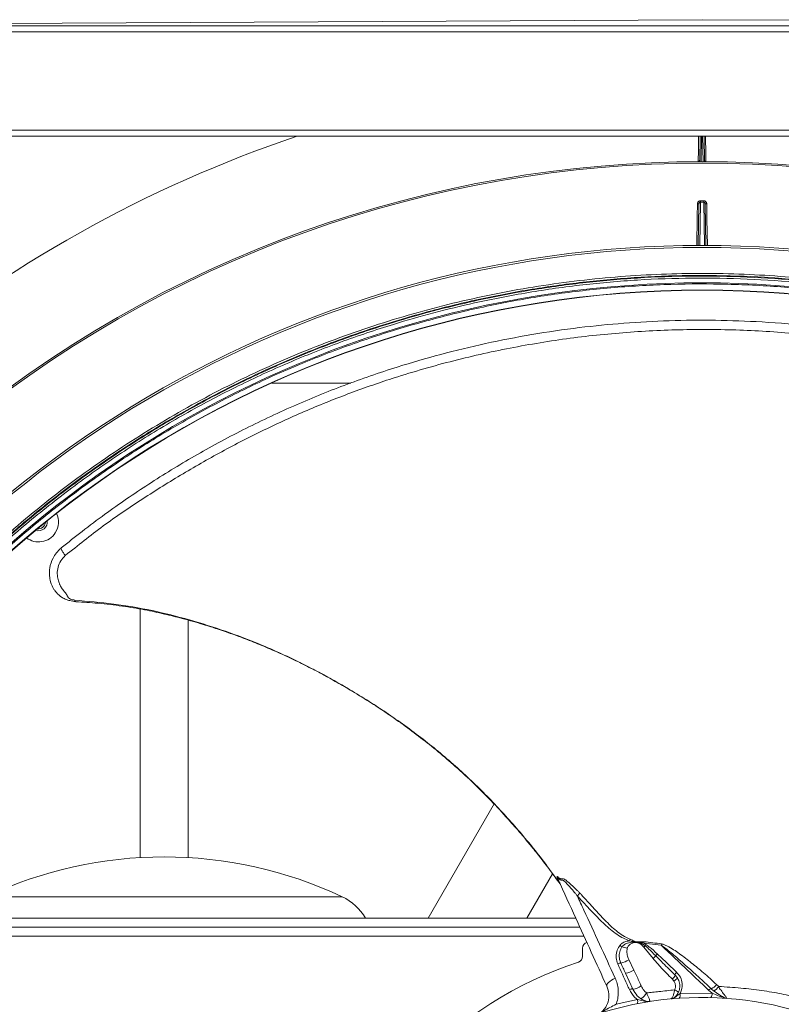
# Model space of a CAD drawing. Header units: millimetres. Extents: x -4829 to 407013, y -34854 to 354532.
# Tile 62 of 75: x 24765 to 25020, y -20341 to -20012. Entities that reach past the tile are written whole.
import ezdxf

# ---------------------------------------------------------------- set-up
doc = ezdxf.new("R2010")
doc.units = ezdxf.units.MM
doc.header["$LTSCALE"] = 15

# ---------------------------------------------------------------- blocks, each defined once
blk = doc.blocks.new('A$Cf38c0126')
at = {"linetype": 'Continuous', "lineweight": 5}
for p, q in [((18538.8, -13717.43), (18174.5, -13719.43)), ((18903.1, -13719.43), (18538.8, -13717.43)), ((18139.57, -13719.43), (18938.03, -13719.43)), ((18938.03, -13721.43), (18139.57, -13721.43)), ((18197.46, -13754.36), (18880.14, -13754.36)), ((18880.14, -13756.36), (18197.46, -13756.36)), ((18538, -13764.84), (18538.15, -13756.36)), ((18538.64, -13756.36), (18538.49, -13764.84)), ((18539.11, -13764.84), (18538.96, -13756.36)), ((18539.45, -13756.36), (18539.6, -13764.84)), ((18537.51, -13792.79), (18537.76, -13778.89)), ((18538.26, -13778.37), (18538, -13792.79)), ((18538.26, -13777.89), (18539.35, -13777.89)), ((18539.35, -13778.37), (18538.26, -13778.37)), ((18539.6, -13792.79), (18539.35, -13778.37)), ((18539.85, -13778.89), (18540.09, -13792.79)), ((18421.46, -13838.7), (18395.07, -13838.7)), ((18324.77, -13893.87), (18324.78, -13893.74)), ((18351.17, -13914.17), (18351.17, -13997.12)), ((18367.14, -13997.12), (18367.14, -13917.83)), ((18469.33, -13979.2), (18447.3, -14017.35)), ((18480.26, -14017.35), (18488.85, -14002.48)), ((18491.14, -14005.48), (18490.57, -14004.25)), ((18299.73, -14010.19), (18359.15, -14010.19)), ((18359.15, -14010.19), (18418.57, -14010.19)), ((18497.99, -14020.35), (18217.35, -14020.35)), ((18496.63, -14017.35), (18218.64, -14017.35)), ((18499.36, -14023.34), (18216.09, -14023.34)), ((18519.3, -14025.68), (18520.06, -14026.1)), ((18525.18, -14026.4), (18519.3, -14025.68)), ((18522.43, -14030.81), (18519.31, -14026.96)), ((18498.88, -14027.33), (18498.88, -14030.08)), ((18514.34, -14031.18), (18516.04, -14034.66)), ((18513.23, -14035.72), (18515.65, -14041.03)), ((18529.79, -14036.31), (18530.54, -14037.2)), ((18529.4, -14038.32), (18528.89, -14037.71)), ((18543.64, -14039.47), (18544.36, -14040.12)), ((18531.42, -14042.6), (18542.14, -14042.36)), ((18542.14, -14042.36), (18540.96, -14041.35)), ((18542.64, -14041.58), (18541.83, -14040.87)), ((18510.1, -14046.09), (18517.19, -14044.47))]:
    blk.add_line(p, q, dxfattribs=at)
at = {"linetype": 'Continuous', "lineweight": 5, "flags": 128}
for points in [[(18537.01, -13792.92), (18537.18, -13783.08), (18537.26, -13778.89)], [(18538.26, -13777.89), (18538.26, -13777.97), (18538.26, -13778.06), (18538.26, -13778.13), (18538.26, -13778.2), (18538.26, -13778.26), (18538.26, -13778.31), (18538.26, -13778.35), (18538.26, -13778.37)], [(18539.35, -13777.89), (18539.35, -13777.97), (18539.35, -13778.06), (18539.35, -13778.13), (18539.35, -13778.2), (18539.35, -13778.26), (18539.35, -13778.31), (18539.35, -13778.35), (18539.35, -13778.37)], [(18540.35, -13778.89), (18540.36, -13779.88), (18540.43, -13783.88), (18540.59, -13792.95)], [(18491.47, -14006.05), (18491.47, -14006.05), (18491.36, -14005.79), (18491.32, -14005.72)], [(18506.99, -14040.08), (18506.95, -14039.83), (18507.03, -14039.53), (18507.25, -14039.19), (18507.57, -14038.82), (18508.01, -14038.44), (18508.53, -14038.06), (18509.12, -14037.69), (18509.77, -14037.35)], [(18514.53, -14041.18), (18514.72, -14041.1), (18514.91, -14041.03), (18515.09, -14040.98), (18515.26, -14040.95), (18515.4, -14040.94), (18515.52, -14040.95), (18515.6, -14040.98), (18515.65, -14041.03)]]:
    blk.add_lwpolyline(points, dxfattribs=at)
at = {"linetype": 'Continuous', "lineweight": 5}
for centre, radius, start, end in [((18538.8, -14157.08), 392.24, 49.8424, 130.1576), ((18538.8, -14157.08), 391.75, 49.8431, 130.1569), ((18537.51, -13764.35), 0.499, 270.1883, 359), ((18540.09, -13764.35), 0.499, 181, 269.8117), ((18537.51, -13771.62), 7.27, 268.0337, 271.9663), ((18540.1, -13771.62), 7.27, 268.0337, 271.9663), ((18538.8, -14157.08), 364.29, 26.8839, 153.1161), ((18538.8, -14157.25), 363.79, 26.8839, 153.1161), ((18538.8, -14157.08), 349.42, 90, 160.1933), ((18538.8, -14157.08), 349.32, 90, 160.2388), ((18538.8, -14157.08), 349.42, 19.8067, 90), ((18538.8, -14157.08), 349.32, 19.7612, 90), ((18317.23, -13885.11), 6.64, 326.8424, 25.7509), ((18317.23, -13885.11), 2.9, 250.1017, 8.2362), ((18317.23, -13885.11), 2.25, 260.5522, 357.7857), ((18317.23, -13885.11), 6.64, 232.5871, 326.8424), ((18359.15, -14136.32), 139.43, 64.774, 115.226), ((18490.22, -14004.72), 0.593, 25.0502, 53.5353), ((18410.93, -14026.41), 17.94, 30.3463, 64.774), ((18493.86, -14006.41), 4.81, 312.9829, 328.3022), ((18500.87, -14027.33), 2, 106.4016, 180), ((18503.42, -14036.87), 13.16, 49.0973, 52.8307), ((18510.73, -14036.54), 9.71, 71.5883, 82.2062), ((18508.3, -14022.44), 6.71, 338.3304, 343.218), ((18511.43, -14024.56), 7.94, 351.9418, 355.3441), ((18512.89, -14019.03), 10.2, 309.0051, 312.5886), ((18522.39, -14027.81), 2.88, 143.779, 154.0738), ((18517.48, -14025.04), 7.82, 350.0279, 353.501), ((18496.88, -14030.08), 2, 288.2662, 0), ((18518.08, -14025.63), 6.76, 310.0443, 320.8463), ((18525.3, -14030.76), 2.16, 134.1735, 156.6761), ((18538.8, -14157.08), 131.74, 108.2662, 164.3159), ((18511.43, -14033.92), 1.55, 81.2371, 121.7219), ((18509.76, -14024.52), 8.09, 283.6101, 304.509), ((18512.14, -14028.58), 7.23, 278.6236, 302.6736), ((18527.01, -14035.51), 2.89, 310.5301, 343.9422), ((18531.05, -14036.37), 1.25, 126.8733, 177.6543), ((18514.62, -14034), 7.11, 278.3121, 302.8882), ((18528.24, -14036.01), 2.59, 296.5198, 332.5072), ((18540.58, -14037.39), 3.7, 289.7915, 325.804), ((18516.87, -14040.76), 3.7, 294.7466, 336.1486), ((18528.49, -14044.38), 3.32, 43.537, 70.1899), ((18529.51, -14042.99), 1.95, 326.6841, 11.6592), ((18541.9, -14042.01), 1.14, 93.5505, 144.9039), ((18540.28, -14042.59), 1.88, 318.2399, 6.8431), ((18538.8, -14157.08), 113.28, 57.0998, 159.3931), ((18515.15, -14045.13), 2.15, 339.2843, 17.8825), ((18520.92, -14043.2), 2, 253.7393, 278.9216), ((18528.28, -14042.29), 2, 275.2384, 309.2049)]:
    blk.add_arc(centre, radius, start, end, dxfattribs=at)
for centre, major_axis, ratio, start_param, end_param in [((18538.8, -14159.33), (0, 425.07), 1, 0.323849, 0.697864), ((18538.8, -14155.03), (0, 349.77), 0.99998, 5.189359, 7.377012)]:
    blk.add_ellipse(centre, major_axis=major_axis, ratio=ratio, start_param=start_param, end_param=end_param, dxfattribs=at)
for points, knots in [([(18537.51, -13764.84), (18537.52, -13763.79), (18537.57, -13761.08), (18537.62, -13758.15), (18537.65, -13756.36)], [0, 0, 0, 0, 0.390711, 1, 1, 1, 1]), ([(18539.95, -13756.36), (18539.98, -13757.98), (18540.03, -13760.91), (18540.07, -13763.63), (18540.1, -13764.84)], [0, 0, 0, 0, 0.553923, 1, 1, 1, 1]), ([(18537.26, -13778.89), (18537.27, -13778.77), (18537.3, -13778.54), (18537.48, -13778.24), (18537.74, -13778.01), (18538.02, -13777.9), (18538.19, -13777.89), (18538.26, -13777.89)], [0, 0, 0, 0, 0.2219706, 0.4440775, 0.6642449, 0.8806111, 1, 1, 1, 1]), ([(18538.26, -13778.37), (18538.22, -13778.37), (18538.14, -13778.38), (18538, -13778.44), (18537.87, -13778.55), (18537.78, -13778.71), (18537.76, -13778.83), (18537.76, -13778.89)], [0, 0, 0, 0, 0.116361, 0.328646, 0.547965, 0.772923, 1, 1, 1, 1]), ([(18539.35, -13777.89), (18539.46, -13777.9), (18539.68, -13777.92), (18539.97, -13778.09), (18540.2, -13778.34), (18540.32, -13778.62), (18540.34, -13778.81), (18540.35, -13778.89)], [0, 0, 0, 0, 0.21232, 0.424622, 0.638591, 0.856196, 1, 1, 1, 1]), ([(18539.85, -13778.89), (18539.84, -13778.85), (18539.84, -13778.75), (18539.77, -13778.61), (18539.66, -13778.48), (18539.51, -13778.39), (18539.4, -13778.38), (18539.35, -13778.37)], [0, 0, 0, 0, 0.14725, 0.368619, 0.583274, 0.79279, 1, 1, 1, 1]), ([(18225.65, -13992.75), (18227.75, -13988.8), (18231.95, -13980.88), (18238.83, -13969.32), (18246.11, -13958.01), (18253.77, -13947.07), (18261.8, -13936.47), (18270.19, -13926.23), (18278.99, -13916.26), (18288.18, -13906.61), (18297.74, -13897.32), (18307.67, -13888.36), (18317.97, -13879.76), (18328.62, -13871.53), (18339.58, -13863.72), (18350.86, -13856.31), (18362.46, -13849.31), (18374.34, -13842.75), (18386.47, -13836.65), (18398.83, -13831.02), (18411.42, -13825.86), (18424.25, -13821.17), (18437.3, -13816.97), (18450.52, -13813.27), (18463.86, -13810.1), (18477.33, -13807.44), (18490.94, -13805.31), (18504.63, -13803.7), (18518.35, -13802.64), (18532.1, -13802.11), (18545.89, -13802.11), (18559.7, -13802.66), (18573.44, -13803.75), (18587.15, -13805.37), (18600.8, -13807.54), (18614.45, -13810.25), (18628.03, -13813.52), (18641.53, -13817.34), (18654.85, -13821.68), (18667.99, -13826.56), (18680.93, -13831.95), (18693.73, -13837.9), (18706.32, -13844.37), (18718.72, -13851.39), (18730.82, -13858.91), (18742.7, -13866.96), (18754.3, -13875.54), (18765.61, -13884.65), (18776.54, -13894.22), (18787.12, -13904.29), (18797.31, -13914.82), (18807.1, -13925.83), (18816.43, -13937.24), (18826.44, -13950.58), (18836.84, -13966.02), (18845.59, -13980.7), (18850.37, -13989.74), (18851.95, -13992.75)], [0, 0, 0, 0, 0.017931, 0.035886, 0.053718, 0.071575, 0.089026, 0.106476, 0.124024, 0.141571, 0.159019, 0.176466, 0.194016, 0.211567, 0.229015, 0.246464, 0.264021, 0.281578, 0.299012, 0.316475, 0.333925, 0.351375, 0.36894, 0.386506, 0.403956, 0.421407, 0.438976, 0.456546, 0.473996, 0.491446, 0.509017, 0.526589, 0.544102, 0.561615, 0.57925, 0.596885, 0.614779, 0.632704, 0.650613, 0.668521, 0.686555, 0.704588, 0.722937, 0.741286, 0.759762, 0.778239, 0.797129, 0.816019, 0.835041, 0.854063, 0.873424, 0.892785, 0.91228, 0.931775, 0.959031, 0.986375, 1, 1, 1, 1]), ([(18225.86, -13994.07), (18227.44, -13991.05), (18232.19, -13981.99), (18240.92, -13967.27), (18252.18, -13950.47), (18264.21, -13934.59), (18276.9, -13919.64), (18290.35, -13905.48), (18304.49, -13892.15), (18319.26, -13879.68), (18334.61, -13868.11), (18350.46, -13857.47), (18366.74, -13847.76), (18383.45, -13838.98), (18400.5, -13831.15), (18417.85, -13824.28), (18434.09, -13818.82), (18449.06, -13814.55), (18464.09, -13810.9), (18480.7, -13807.68), (18498.91, -13805.12), (18517.21, -13803.51), (18535.56, -13802.86), (18553.9, -13803.17), (18572.19, -13804.43), (18590.38, -13806.65), (18608.41, -13809.8), (18626.22, -13813.88), (18643.77, -13818.87), (18661.01, -13824.75), (18676.47, -13830.93), (18690.2, -13837.15), (18703.65, -13843.88), (18718.09, -13851.94), (18733.34, -13861.5), (18748.03, -13871.79), (18762.14, -13882.79), (18775.62, -13894.45), (18788.53, -13906.8), (18800.81, -13919.81), (18812.43, -13933.45), (18823.4, -13947.72), (18833.65, -13962.62), (18843.23, -13978.08), (18848.91, -13988.74), (18851.74, -13994.07)], [0, 0, 0, 0, 0.013637, 0.040964, 0.06829, 0.094132, 0.119992, 0.145832, 0.171048, 0.196282, 0.221496, 0.245988, 0.270499, 0.29499, 0.318893, 0.342814, 0.366716, 0.384588, 0.40246, 0.425831, 0.449221, 0.472592, 0.495877, 0.51918, 0.542465, 0.565748, 0.58905, 0.612334, 0.635614, 0.658912, 0.682193, 0.6996, 0.717007, 0.74028, 0.76357, 0.786844, 0.810112, 0.833396, 0.856665, 0.880274, 0.903899, 0.927509, 0.951667, 0.975841, 1, 1, 1, 1]), ([(18851.51, -13993.14), (18849.92, -13990.14), (18845.16, -13981.12), (18836.42, -13966.46), (18825.14, -13949.71), (18813.08, -13933.87), (18800.35, -13918.94), (18786.87, -13904.81), (18772.7, -13891.51), (18757.89, -13879.06), (18742.52, -13867.52), (18726.64, -13856.91), (18710.33, -13847.23), (18693.6, -13838.48), (18676.52, -13830.68), (18659.15, -13823.84), (18642.9, -13818.41), (18627.91, -13814.17), (18612.87, -13810.56), (18596.25, -13807.36), (18578.03, -13804.84), (18559.71, -13803.26), (18541.35, -13802.65), (18523, -13803), (18504.7, -13804.3), (18486.51, -13806.55), (18468.47, -13809.74), (18450.66, -13813.85), (18433.11, -13818.88), (18415.87, -13824.8), (18400.42, -13831.01), (18386.7, -13837.26), (18373.25, -13844.02), (18358.82, -13852.11), (18343.58, -13861.71), (18328.9, -13872.03), (18314.81, -13883.06), (18301.34, -13894.75), (18288.51, -13907.07), (18276.36, -13919.98), (18264.92, -13933.44), (18255.03, -13946.31), (18246.53, -13958.45), (18239.26, -13969.74), (18232.39, -13981.29), (18228.19, -13989.19), (18226.09, -13993.14)], [0, 0, 0, 0, 0.013626, 0.04093, 0.068233, 0.094132, 0.12005, 0.145949, 0.171217, 0.196505, 0.221772, 0.246316, 0.270878, 0.295421, 0.319376, 0.343348, 0.367302, 0.385212, 0.403121, 0.426546, 0.449988, 0.473412, 0.496752, 0.52011, 0.543449, 0.566788, 0.590145, 0.613484, 0.636821, 0.660175, 0.683512, 0.700961, 0.71841, 0.741741, 0.765089, 0.78842, 0.811747, 0.83509, 0.858417, 0.881745, 0.905088, 0.928416, 0.946263, 0.964109, 0.982055, 1, 1, 1, 1]), ([(18851.3, -13994.46), (18848.46, -13989.14), (18842.79, -13978.49), (18833.23, -13963.06), (18822.99, -13948.18), (18812.04, -13933.93), (18800.43, -13920.3), (18788.17, -13907.31), (18775.29, -13894.99), (18761.82, -13883.34), (18747.73, -13872.36), (18733.06, -13862.08), (18717.83, -13852.54), (18703.41, -13844.49), (18689.98, -13837.77), (18676.27, -13831.56), (18660.83, -13825.39), (18643.62, -13819.51), (18626.1, -13814.53), (18608.31, -13810.46), (18590.3, -13807.31), (18572.14, -13805.1), (18553.88, -13803.84), (18535.57, -13803.53), (18517.24, -13804.18), (18498.96, -13805.78), (18480.78, -13808.34), (18464.19, -13811.56), (18449.19, -13815.2), (18434.24, -13819.46), (18418.02, -13824.91), (18400.7, -13831.78), (18383.67, -13839.59), (18366.99, -13848.36), (18350.73, -13858.06), (18334.9, -13868.69), (18319.58, -13880.24), (18304.82, -13892.69), (18290.7, -13906), (18277.28, -13920.14), (18264.61, -13935.07), (18252.59, -13950.92), (18241.34, -13967.7), (18232.63, -13982.4), (18227.88, -13991.45), (18226.3, -13994.46)], [0, 0, 0, 0, 0.024161, 0.048336, 0.072496, 0.096108, 0.119734, 0.143344, 0.166614, 0.189898, 0.213166, 0.23644, 0.25973, 0.283003, 0.30041, 0.317816, 0.341096, 0.364393, 0.387673, 0.410955, 0.434256, 0.457538, 0.480821, 0.504123, 0.527406, 0.550776, 0.574164, 0.597535, 0.615406, 0.633276, 0.657178, 0.681098, 0.705, 0.729491, 0.754001, 0.778493, 0.803708, 0.828943, 0.854159, 0.88, 0.905862, 0.931704, 0.959033, 0.986362, 1, 1, 1, 1]), ([(18849.08, -13994.52), (18848.94, -13994.24), (18848.21, -13992.83), (18845.11, -13986.95), (18838.66, -13975.49), (18828.66, -13959.66), (18816.7, -13942.98), (18803.98, -13927.26), (18790.56, -13912.53), (18776.52, -13898.77), (18761.67, -13885.76), (18746.06, -13873.55), (18729.76, -13862.21), (18712.89, -13851.85), (18695.45, -13842.5), (18677.51, -13834.15), (18659.04, -13826.79), (18640.15, -13820.46), (18620.93, -13815.21), (18601.79, -13811.13), (18582.77, -13808.21), (18563.94, -13806.36), (18544.98, -13805.52), (18526.01, -13805.69), (18507.12, -13806.87), (18488.5, -13809.06), (18470.21, -13812.24), (18452.25, -13816.35), (18434.54, -13821.39), (18417.14, -13827.32), (18400.14, -13834.13), (18383.5, -13841.84), (18367.26, -13850.45), (18351.43, -13859.94), (18336.15, -13870.24), (18321.47, -13881.27), (18307.45, -13893.01), (18294, -13905.52), (18281.17, -13918.81), (18268.98, -13932.87), (18257.57, -13947.52), (18246.99, -13962.72), (18237.2, -13978.35), (18231.41, -13989.13), (18228.52, -13994.52)], [0, 0, 0, 0, 0.00128, 0.006401, 0.02689, 0.054326, 0.081784, 0.109219, 0.135151, 0.161168, 0.187225, 0.213279, 0.239287, 0.265212, 0.290807, 0.316493, 0.342223, 0.36795, 0.39363, 0.41922, 0.443436, 0.467732, 0.492068, 0.516405, 0.5407, 0.564916, 0.588548, 0.612252, 0.635993, 0.659736, 0.683444, 0.707079, 0.731093, 0.755175, 0.779293, 0.803414, 0.827502, 0.85152, 0.876209, 0.900964, 0.925754, 0.950546, 0.975307, 1, 1, 1, 1]), ([(18324.78, -13893.74), (18327.09, -13891.89), (18331.88, -13888.06), (18339.17, -13882.62), (18346.59, -13877.37), (18353.99, -13872.43), (18361.54, -13867.67), (18369.29, -13863.06), (18377.26, -13858.61), (18385.39, -13854.35), (18393.75, -13850.26), (18402.17, -13846.42), (18410.71, -13842.8), (18419.3, -13839.43), (18428.08, -13836.27), (18438.81, -13832.72), (18451.62, -13829.01), (18466.62, -13825.38), (18482.06, -13822.39), (18497.46, -13820.15), (18512.78, -13818.63), (18527.93, -13817.8), (18543.33, -13817.65), (18559.45, -13818.23), (18576.26, -13819.66), (18593.55, -13822.03), (18610.63, -13825.28), (18627.35, -13829.35), (18643.74, -13834.22), (18659.72, -13839.86), (18676.2, -13846.62), (18692.97, -13854.57), (18709.88, -13863.81), (18726.03, -13873.86), (18741.36, -13884.63), (18755.91, -13896.01), (18764.84, -13904.03), (18769.31, -13908.04)], [0, 0, 0, 0, 0.01726, 0.03572, 0.052918, 0.070209, 0.087604, 0.105121, 0.123004, 0.141113, 0.159017, 0.177649, 0.195559, 0.213744, 0.232179, 0.250864, 0.280898, 0.31166, 0.343156, 0.375393, 0.40559, 0.43635, 0.467679, 0.49958, 0.535136, 0.571385, 0.607331, 0.642978, 0.678588, 0.714473, 0.749903, 0.791841, 0.833489, 0.874954, 0.916805, 0.958408, 1, 1, 1, 1]), ([(18767.31, -13908.78), (18762.83, -13904.8), (18753.88, -13896.87), (18739.32, -13885.65), (18723.98, -13875.05), (18707.82, -13865.2), (18690.92, -13856.17), (18673.34, -13848.04), (18655.15, -13840.87), (18636.41, -13834.72), (18617.22, -13829.63), (18597.65, -13825.65), (18577.79, -13822.81), (18557.72, -13821.13), (18537.56, -13820.64), (18517.38, -13821.35), (18497.25, -13823.25), (18477.15, -13826.38), (18457.08, -13830.75), (18438.8, -13835.92), (18422.35, -13841.56), (18407.73, -13847.34), (18393.34, -13853.84), (18379.22, -13861.04), (18365.43, -13868.89), (18351.92, -13877.28), (18338.66, -13886.26), (18330.32, -13892.94), (18326.14, -13896.29)], [0, 0, 0, 0, 0.041863, 0.083652, 0.125486, 0.167323, 0.209075, 0.250871, 0.292662, 0.33437, 0.376127, 0.417869, 0.459536, 0.501264, 0.542839, 0.584149, 0.625335, 0.666541, 0.707919, 0.749602, 0.780859, 0.812081, 0.843346, 0.874664, 0.905928, 0.937193, 0.968554, 1, 1, 1, 1]), ([(18324.74, -13893.83), (18324.19, -13894.34), (18323.14, -13895.3), (18321.74, -13897.5), (18320.85, -13900.14), (18320.76, -13902.88), (18321.23, -13905.33), (18321.93, -13906.94), (18322.69, -13908.09), (18323.49, -13909.1), (18324.78, -13910.2), (18326.35, -13910.99), (18327.88, -13911.45), (18328.97, -13911.58), (18329.63, -13911.66)], [0, 0, 0, 0, 0.09478, 0.180212, 0.326198, 0.437909, 0.518775, 0.637021, 0.656463, 0.691972, 0.798848, 0.86277, 0.916519, 1, 1, 1, 1]), ([(18326.14, -13896.29), (18325.91, -13895.98), (18325.45, -13895.35), (18324.98, -13894.55), (18324.73, -13894.03), (18324.76, -13893.91), (18324.77, -13893.87)], [0, 0, 0, 0, 0.275341, 0.567317, 0.859344, 1, 1, 1, 1]), ([(18326.14, -13896.29), (18325.59, -13896.85), (18324.5, -13897.96), (18323.63, -13900.14), (18323.38, -13902.29), (18323.62, -13903.94), (18323.94, -13905.01), (18324.16, -13905.57), (18324.32, -13906.06), (18324.65, -13906.76), (18325.38, -13907.81), (18326.2, -13908.7), (18326.64, -13909.35), (18326.77, -13909.6), (18326.85, -13909.9), (18327.01, -13910.19), (18327.34, -13910.54), (18328.06, -13910.94), (18328.82, -13911.1), (18329.29, -13911.2)], [0, 0, 0, 0, 0.127725, 0.253047, 0.372006, 0.477632, 0.521475, 0.553441, 0.57538, 0.605422, 0.678575, 0.782178, 0.799849, 0.811503, 0.831162, 0.857661, 0.874507, 0.922323, 1, 1, 1, 1]), ([(18329.29, -13911.2), (18333.64, -13911.56), (18342.31, -13912.29), (18355.12, -13914.52), (18367.58, -13917.64), (18379.58, -13921.45), (18392.3, -13926.27), (18405.57, -13932.33), (18419.35, -13939.82), (18432.5, -13947.99), (18444.89, -13956.85), (18456.45, -13966.36), (18467.11, -13976.49), (18476.92, -13987.16), (18484.85, -13996.9), (18489.41, -14003.12), (18491.14, -14005.48)], [0, 0, 0, 0, 0.066472, 0.132616, 0.198245, 0.262939, 0.326351, 0.409542, 0.491415, 0.572073, 0.651305, 0.728955, 0.805111, 0.880163, 0.954463, 1, 1, 1, 1]), ([(18329.29, -13911.2), (18329.31, -13911.31), (18329.37, -13911.53), (18329.49, -13911.68), (18329.6, -13911.68), (18329.65, -13911.68)], [0, 0, 0, 0, 0.38684, 0.753369, 1, 1, 1, 1]), ([(18329.65, -13911.72), (18332.12, -13911.87), (18337.32, -13912.19), (18344.98, -13913.08), (18352.38, -13914.32), (18359.02, -13915.72), (18364.47, -13917.08), (18368.76, -13918.27), (18371.95, -13919.21), (18374.58, -13920.03), (18377.02, -13920.82), (18380.17, -13921.89), (18384.45, -13923.42), (18389.69, -13925.43), (18395.15, -13927.72), (18400.5, -13930.12), (18405.69, -13932.63), (18410.75, -13935.23), (18415.69, -13937.92), (18423.15, -13942.2), (18432.99, -13948.39), (18444.99, -13957.03), (18454.87, -13965.2), (18462.87, -13972.6), (18468.97, -13978.73), (18473.54, -13983.69), (18476.74, -13987.33), (18478.98, -13989.95), (18481.6, -13993.1), (18484.69, -13996.98), (18488.02, -14001.31), (18490.26, -14004.4), (18491.36, -14005.91)], [0, 0, 0, 0, 0.037775, 0.079554, 0.117831, 0.152587, 0.183476, 0.203986, 0.221077, 0.234781, 0.246387, 0.260637, 0.28612, 0.316833, 0.347865, 0.37842, 0.408532, 0.438236, 0.467613, 0.496696, 0.572811, 0.649124, 0.727038, 0.772217, 0.818397, 0.861413, 0.877061, 0.893806, 0.915003, 0.9407, 0.970877, 1, 1, 1, 1]), ([(18490.57, -14004.25), (18490.52, -14004.13), (18490.42, -14003.89), (18490.32, -14003.61), (18490.4, -14003.47), (18490.31, -14003.45), (18490.42, -14003.45), (18490.42, -14003.45)], [0, 0, 0, 0, 0.285309, 0.564222, 0.808144, 0.999991, 1, 1, 1, 1]), ([(18490.42, -14003.45), (18490.42, -14003.45), (18490.42, -14003.45), (18490.5, -14003.45), (18490.58, -14003.53), (18490.76, -14003.65), (18490.77, -14003.77), (18490.9, -14003.77), (18490.9, -14003.77)], [0, 0, 0, 0, 0.000101, 0.080716, 0.577692, 0.670694, 0.999975, 1, 1, 1, 1]), ([(18497.14, -14009.93), (18497.09, -14009.86), (18496.85, -14009.55), (18495.83, -14008.25), (18494.38, -14006.63), (18493.04, -14005.19), (18492.37, -14004.65), (18492.1, -14004.61), (18491.88, -14004.63), (18491.61, -14004.67), (18491.23, -14004.46), (18490.89, -14004.13), (18490.66, -14003.88), (18490.58, -14003.84), (18490.55, -14003.85), (18490.54, -14003.88), (18490.56, -14003.96), (18490.59, -14004.06), (18490.65, -14004.24), (18490.71, -14004.37), (18490.76, -14004.47)], [0, 0, 0, 0, 0.0205355, 0.1024358, 0.4261013, 0.5912992, 0.6400365, 0.6754005, 0.6824872, 0.7210472, 0.7871863, 0.8528407, 0.9007192, 0.9170502, 0.922913, 0.9363661, 0.943849, 0.9643881, 0.9699391, 1, 1, 1, 1]), ([(18490.9, -14003.77), (18490.9, -14003.77), (18491.03, -14003.77), (18491.05, -14003.94), (18491.27, -14004.08), (18491.3, -14004.08), (18491.3, -14004.08)], [0, 0, 0, 0, 0.000041, 0.558275, 0.999829, 1, 1, 1, 1]), ([(18506.99, -14040.08), (18503.53, -14032.5), (18498.13, -14020.65), (18492.71, -14008.75), (18490.76, -14004.47)], [0, 0, 0, 0, 0.6401591, 1, 1, 1, 1]), ([(18491.36, -14005.89), (18491.36, -14005.89), (18491.36, -14005.9), (18491.37, -14005.9), (18491.35, -14005.87), (18491.33, -14005.82), (18491.26, -14005.71), (18491.27, -14005.48), (18491.14, -14005.48), (18491.14, -14005.48)], [0, 0, 0, 0, 0.009141, 0.176943, 0.272086, 0.458522, 0.544438, 0.999968, 1, 1, 1, 1]), ([(18491.3, -14004.08), (18491.3, -14004.08), (18491.44, -14004.08), (18491.52, -14004.21), (18491.62, -14004.22), (18491.69, -14004.22), (18491.69, -14004.22)], [0, 0, 0, 0, 0.000054, 0.642984, 0.999934, 1, 1, 1, 1]), ([(18491.69, -14004.22), (18491.69, -14004.22), (18491.71, -14004.22), (18491.88, -14004.2), (18491.93, -14004.17), (18492.03, -14004.17), (18492.03, -14004.17)], [0, 0, 0, 0, 0.000242, 0.42634, 0.99992, 1, 1, 1, 1]), ([(18492.03, -14004.17), (18492.03, -14004.17), (18492.16, -14004.17), (18492.35, -14004.11), (18492.56, -14004.27), (18492.8, -14004.27), (18492.8, -14004.27)], [0, 0, 0, 0, 0.000033, 0.351484, 0.99996, 1, 1, 1, 1]), ([(18492.8, -14004.27), (18492.8, -14004.27), (18492.82, -14004.27), (18492.98, -14004.39), (18493.12, -14004.64), (18493.37, -14004.64), (18493.37, -14004.64)], [0, 0, 0, 0, 0.0000494, 0.083654, 0.9999506, 1, 1, 1, 1]), ([(18493.37, -14004.64), (18493.37, -14004.64), (18493.49, -14004.64), (18493.77, -14005.31), (18494.16, -14005.31), (18494.16, -14005.31)], [0, 0, 0, 0, 0.000107, 0.999965, 1, 1, 1, 1]), ([(18494.16, -14005.31), (18494.16, -14005.31), (18494.18, -14005.31), (18495.44, -14006.63), (18496.4, -14007.32), (18497.62, -14008.58), (18497.9, -14008.88), (18497.95, -14008.94)], [0, 0, 0, 0, 0.000022, 0.040984, 0.769948, 0.95397, 1, 1, 1, 1]), ([(18497.14, -14009.93), (18497.87, -14011.5), (18502.1, -14020.65), (18506.3, -14029.78), (18509.77, -14037.35)], [0, 0, 0, 0, 0.171673, 1, 1, 1, 1]), ([(18514.54, -14024.92), (18513.87, -14024.64), (18511.57, -14023.69), (18508.12, -14021.16), (18504.28, -14017.55), (18500.98, -14014.01), (18498.66, -14011.53), (18497.48, -14010.28), (18497.2, -14009.99), (18497.14, -14009.93)], [0, 0, 0, 0, 0.092024, 0.318947, 0.547884, 0.776967, 0.946904, 0.989383, 1, 1, 1, 1]), ([(18497.95, -14008.94), (18498.23, -14009.23), (18498.51, -14009.52), (18499.69, -14010.77), (18501.77, -14013.02), (18504.96, -14016.63), (18508.63, -14020.35), (18511.9, -14023.02), (18514.1, -14024.08), (18514.73, -14024.37)], [0, 0, 0, 0, 0.052503, 0.054014, 0.226378, 0.455153, 0.683766, 0.910606, 1, 1, 1, 1]), ([(18510.61, -14032.59), (18510.39, -14031.94), (18509.94, -14030.62), (18510.17, -14028.5), (18510.82, -14027.1), (18511.31, -14026.47), (18511.38, -14026.38)], [0, 0, 0, 0, 0.322045, 0.644519, 0.95195, 1, 1, 1, 1]), ([(18511.66, -14032.38), (18511.57, -14032.16), (18511.19, -14031.27), (18511.03, -14029.64), (18511.43, -14027.99), (18511.89, -14027.19), (18512.04, -14026.92)], [0, 0, 0, 0, 0.1316686, 0.5210531, 0.8409707, 1, 1, 1, 1]), ([(18511.38, -14026.38), (18511.42, -14026.32), (18511.7, -14026), (18512.43, -14025.45), (18513.49, -14025.03), (18514.24, -14024.95), (18514.54, -14024.92)], [0, 0, 0, 0, 0.060241, 0.354562, 0.75003, 1, 1, 1, 1]), ([(18512.04, -14026.92), (18512.24, -14026.7), (18512.74, -14026.15), (18513.71, -14025.67), (18514.73, -14025.4), (18515.5, -14025.32), (18516.12, -14025.32), (18516.5, -14025.35), (18517.04, -14025.4), (18517.72, -14025.52), (18518.77, -14025.84), (18519.41, -14026.28), (18519.8, -14026.55)], [0, 0, 0, 0, 0.100498, 0.255759, 0.365879, 0.475886, 0.530758, 0.585626, 0.61305, 0.722899, 0.832894, 1, 1, 1, 1]), ([(18519.31, -14026.96), (18518.97, -14026.59), (18518.5, -14026.08), (18517.76, -14025.71), (18517.36, -14025.57), (18516.82, -14025.45), (18516, -14025.45), (18514.95, -14025.84), (18514.21, -14026.49), (18513.87, -14027.04), (18513.81, -14027.27), (18513.79, -14027.33)], [0, 0, 0, 0, 0.216185, 0.299412, 0.360281, 0.401808, 0.541914, 0.718116, 0.893101, 0.975408, 1, 1, 1, 1]), ([(18519.3, -14025.68), (18518.91, -14025.59), (18518.16, -14025.41), (18516.55, -14025.3), (18515.36, -14025.07), (18514.54, -14024.92)], [0, 0, 0, 0, 0.249515, 0.481344, 1, 1, 1, 1]), ([(18514.73, -14024.37), (18515.09, -14024.53), (18515.46, -14024.69), (18516.12, -14024.99), (18516.78, -14025.27), (18517.99, -14025.23), (18518.87, -14025.22), (18519.35, -14025.21)], [0, 0, 0, 0, 0.251753, 0.25513, 0.450747, 0.696494, 1, 1, 1, 1]), ([(18519.35, -14025.21), (18520.34, -14025.31), (18522.31, -14025.52), (18524.27, -14025.79), (18525.25, -14025.93)], [0, 0, 0, 0, 0.499741, 1, 1, 1, 1]), ([(18519.8, -14026.55), (18520.17, -14026.87), (18521.39, -14027.95), (18522.53, -14029.1), (18523.32, -14029.9)], [0, 0, 0, 0, 0.305977, 1, 1, 1, 1]), ([(18520.06, -14026.1), (18520.46, -14026.39), (18521.78, -14027.34), (18522.97, -14028.44), (18523.8, -14029.21)], [0, 0, 0, 0, 0.301842, 1, 1, 1, 1]), ([(18540.96, -14041.35), (18540.51, -14040.92), (18538.23, -14038.76), (18532.97, -14033.78), (18528.17, -14029.22), (18525.18, -14026.4)], [0, 0, 0, 0, 0.08664, 0.433184, 1, 1, 1, 1]), ([(18541.83, -14040.87), (18540.45, -14039.57), (18536.65, -14036.01), (18531.58, -14031.58), (18527.47, -14027.98), (18525.7, -14026.76), (18525.18, -14026.4)], [0, 0, 0, 0, 0.25758, 0.706832, 0.913745, 1, 1, 1, 1]), ([(18525.25, -14025.93), (18525.59, -14026.01), (18526.27, -14026.16), (18528.31, -14027.22), (18531.37, -14029.18), (18535.29, -14032.3), (18539.48, -14035.69), (18542.19, -14038.15), (18543.64, -14039.47)], [0, 0, 0, 0, 0.045534, 0.091505, 0.299712, 0.521902, 0.744228, 1, 1, 1, 1]), ([(18513.79, -14027.33), (18513.73, -14027.97), (18513.63, -14029.11), (18513.98, -14030.42), (18514.27, -14031.03), (18514.34, -14031.18)], [0, 0, 0, 0, 0.485522, 0.870888, 1, 1, 1, 1]), ([(18523.32, -14029.9), (18524.12, -14030.72), (18526.25, -14032.89), (18528.43, -14035), (18529.79, -14036.31)], [0, 0, 0, 0, 0.376233, 1, 1, 1, 1]), ([(18523.8, -14029.21), (18524.26, -14029.64), (18526.42, -14031.69), (18528.59, -14033.74), (18530.29, -14035.36)], [0, 0, 0, 0, 0.210397, 1, 1, 1, 1]), ([(18514.53, -14041.18), (18514.27, -14040.61), (18512.96, -14037.75), (18511.66, -14034.89), (18510.61, -14032.59)], [0, 0, 0, 0, 0.199411, 1, 1, 1, 1]), ([(18513.23, -14035.72), (18512.96, -14035.14), (18512.45, -14034.02), (18511.92, -14032.91), (18511.66, -14032.38)], [0, 0, 0, 0, 0.521637, 1, 1, 1, 1]), ([(18528.89, -14037.71), (18527.5, -14036.33), (18525.27, -14034.11), (18523.21, -14031.71), (18522.43, -14030.81)], [0, 0, 0, 0, 0.622555, 1, 1, 1, 1]), ([(18516.04, -14034.66), (18516.6, -14035.86), (18517.41, -14037.63), (18518.22, -14039.4), (18518.48, -14039.97)], [0, 0, 0, 0, 0.6782511, 1, 1, 1, 1]), ([(18530.29, -14035.36), (18530.76, -14035.91), (18531.69, -14036.99), (18532.25, -14039.1), (18532.13, -14041.06), (18531.62, -14042.16), (18531.42, -14042.6)], [0, 0, 0, 0, 0.275502, 0.551061, 0.821005, 1, 1, 1, 1]), ([(18505.26, -14048.68), (18505.61, -14048.32), (18506.57, -14047.31), (18507.54, -14045.19), (18507.83, -14042.53), (18507.27, -14040.9), (18506.99, -14040.08)], [0, 0, 0, 0, 0.150473, 0.418997, 0.706681, 1, 1, 1, 1]), ([(18509.77, -14037.35), (18510.01, -14037.96), (18510.51, -14039.19), (18510.83, -14041.17), (18510.82, -14043.21), (18510.52, -14044.86), (18510.2, -14045.81), (18510.1, -14046.09)], [0, 0, 0, 0, 0.2220252, 0.4502989, 0.6721449, 0.9010168, 1, 1, 1, 1]), ([(18518.48, -14039.97), (18518.77, -14040.49), (18519.25, -14041.37), (18519.96, -14042), (18520.25, -14042.26)], [0, 0, 0, 0, 0.596437, 1, 1, 1, 1]), ([(18529.62, -14041.25), (18529.73, -14040.95), (18529.95, -14040.33), (18529.88, -14039.33), (18529.62, -14038.68), (18529.42, -14038.36), (18529.4, -14038.32)], [0, 0, 0, 0, 0.317494, 0.63465, 0.950766, 1, 1, 1, 1]), ([(18529.54, -14043.83), (18529.87, -14043.51), (18530.63, -14042.79), (18531.31, -14041.24), (18531.45, -14039.46), (18531.07, -14038.08), (18530.65, -14037.39), (18530.54, -14037.2)], [0, 0, 0, 0, 0.180411, 0.410427, 0.655011, 0.906425, 1, 1, 1, 1]), ([(18542.64, -14041.58), (18542.67, -14041.59), (18542.73, -14041.61), (18542.89, -14041.55), (18543.09, -14041.43), (18543.32, -14041.25), (18543.57, -14041.02), (18543.83, -14040.74), (18544.1, -14040.44), (18544.27, -14040.23), (18544.36, -14040.12)], [0, 0, 0, 0, 0.124987, 0.249983, 0.375004, 0.499965, 0.624992, 0.749971, 0.874953, 1, 1, 1, 1]), ([(18544.36, -14040.12), (18546.82, -14040.29), (18551.72, -14040.63), (18558.72, -14041.43), (18565.35, -14042.55), (18572.78, -14044.25), (18580.94, -14046.74), (18589.61, -14050.18), (18597.7, -14054.17), (18605.11, -14058.56), (18611.8, -14063.22), (18617.75, -14068.01), (18622.88, -14072.7), (18627.26, -14077.02), (18629.87, -14079.89), (18631.18, -14081.33)], [0, 0, 0, 0, 0.058965, 0.117128, 0.174484, 0.231627, 0.317605, 0.403496, 0.489347, 0.5748, 0.660093, 0.74505, 0.830001, 0.914946, 1, 1, 1, 1]), ([(18544.36, -14040.12), (18544.36, -14040.12), (18544.42, -14040.63), (18545.31, -14041.5), (18545.99, -14042.65), (18546.63, -14043.37), (18546.89, -14043.74), (18546.91, -14043.94), (18546.78, -14044.03), (18546.52, -14044.06), (18546.39, -14044.05), (18546.29, -14044.05), (18546.29, -14044.05)], [0, 0, 0, 0, 0.0000329, 0.2123714, 0.4837666, 0.6611424, 0.7649235, 0.8376526, 0.899515, 0.9612475, 0.9999938, 1, 1, 1, 1]), ([(18517.19, -14044.47), (18516.87, -14044.21), (18515.75, -14043.32), (18515.04, -14042.07), (18514.53, -14041.18)], [0, 0, 0, 0, 0.290308, 1, 1, 1, 1]), ([(18515.65, -14041.03), (18516.1, -14041.81), (18517.01, -14043.35), (18518.84, -14044.6), (18520.03, -14045), (18520.36, -14045.12)], [0, 0, 0, 0, 0.4190292, 0.8376014, 1, 1, 1, 1]), ([(18520.25, -14042.26), (18520.91, -14042.19), (18522.25, -14042.06), (18525.42, -14041.72), (18527.88, -14041.45), (18529.62, -14041.25)], [0, 0, 0, 0, 0.223819, 0.451321, 1, 1, 1, 1]), ([(18520.25, -14042.26), (18520.41, -14042.6), (18520.66, -14043.12), (18520.98, -14043.88), (18521.19, -14044.41), (18521.33, -14044.86), (18521.37, -14045.11), (18521.27, -14045.15), (18521.23, -14045.17)], [0, 0, 0, 0, 0.229296, 0.34072, 0.573823, 0.700664, 0.877394, 1, 1, 1, 1]), ([(18528.46, -14044.27), (18528.47, -14044.27), (18528.51, -14044.27), (18528.61, -14044.19), (18528.8, -14043.94), (18529.08, -14043.43), (18529.38, -14042.6), (18529.55, -14041.78), (18529.6, -14041.34), (18529.62, -14041.25)], [0, 0, 0, 0, 0.031427, 0.153791, 0.289974, 0.458733, 0.717451, 0.942481, 1, 1, 1, 1]), ([(18529.54, -14043.83), (18529.54, -14043.83), (18529.54, -14043.83), (18529.58, -14043.81), (18529.72, -14043.72), (18530.33, -14043.33), (18530.94, -14042.92), (18531.42, -14042.6)], [0, 0, 0, 0, 0.020864, 0.048071, 0.100182, 0.290954, 1, 1, 1, 1]), ([(18542.14, -14042.36), (18542.93, -14042.7), (18544.17, -14043.22), (18545.49, -14043.64), (18545.97, -14043.79)], [0, 0, 0, 0, 0.636584, 1, 1, 1, 1]), ([(18545.97, -14043.79), (18546.02, -14043.8), (18546.1, -14043.82), (18546.19, -14043.85), (18546.24, -14043.86), (18546.27, -14043.86), (18546.29, -14043.86), (18546.3, -14043.86), (18546.3, -14043.86), (18546.3, -14043.85), (18546.28, -14043.84), (18546.16, -14043.77), (18545.59, -14043.5), (18544.34, -14042.86), (18543.28, -14042.07), (18542.64, -14041.58)], [0, 0, 0, 0, 0.033578, 0.045583, 0.05563, 0.062815, 0.06602, 0.069275, 0.072037, 0.075076, 0.080374, 0.097591, 0.178201, 0.49861, 1, 1, 1, 1]), ([(18505.26, -14048.68), (18505.26, -14048.68), (18505.27, -14048.68), (18505.38, -14048.62), (18505.67, -14048.46), (18506.47, -14048.01), (18507.96, -14047.15), (18509.38, -14046.45), (18510.1, -14046.09)], [0, 0, 0, 0, 0.029221, 0.096237, 0.132934, 0.279578, 0.632883, 1, 1, 1, 1]), ([(18517.19, -14044.47), (18517.83, -14044.64), (18518.65, -14044.86), (18519.62, -14045.04), (18520, -14045.1), (18520.22, -14045.12), (18520.34, -14045.13), (18520.38, -14045.14), (18520.4, -14045.13), (18520.41, -14045.13), (18520.39, -14045.13), (18520.38, -14045.12), (18520.36, -14045.12)], [0, 0, 0, 0, 0.571309, 0.744994, 0.833247, 0.906834, 0.930192, 0.9442, 0.955459, 0.966777, 0.981413, 1, 1, 1, 1]), ([(18545.97, -14043.79), (18546.02, -14043.86), (18546.12, -14044.01), (18546.23, -14044.03), (18546.29, -14044.05)], [0, 0, 0, 0, 0.500019, 1, 1, 1, 1])]:
    blk.add_open_spline(points, degree=3, knots=knots, dxfattribs=at)

msp = doc.modelspace()

# ---------------------------------------------------------------- block references
at = {"ltscale": 2}
msp.add_blockref('A$Cf38c0126', (6454.26, -6294.9), dxfattribs=at)

doc.saveas('drawing.dxf')
